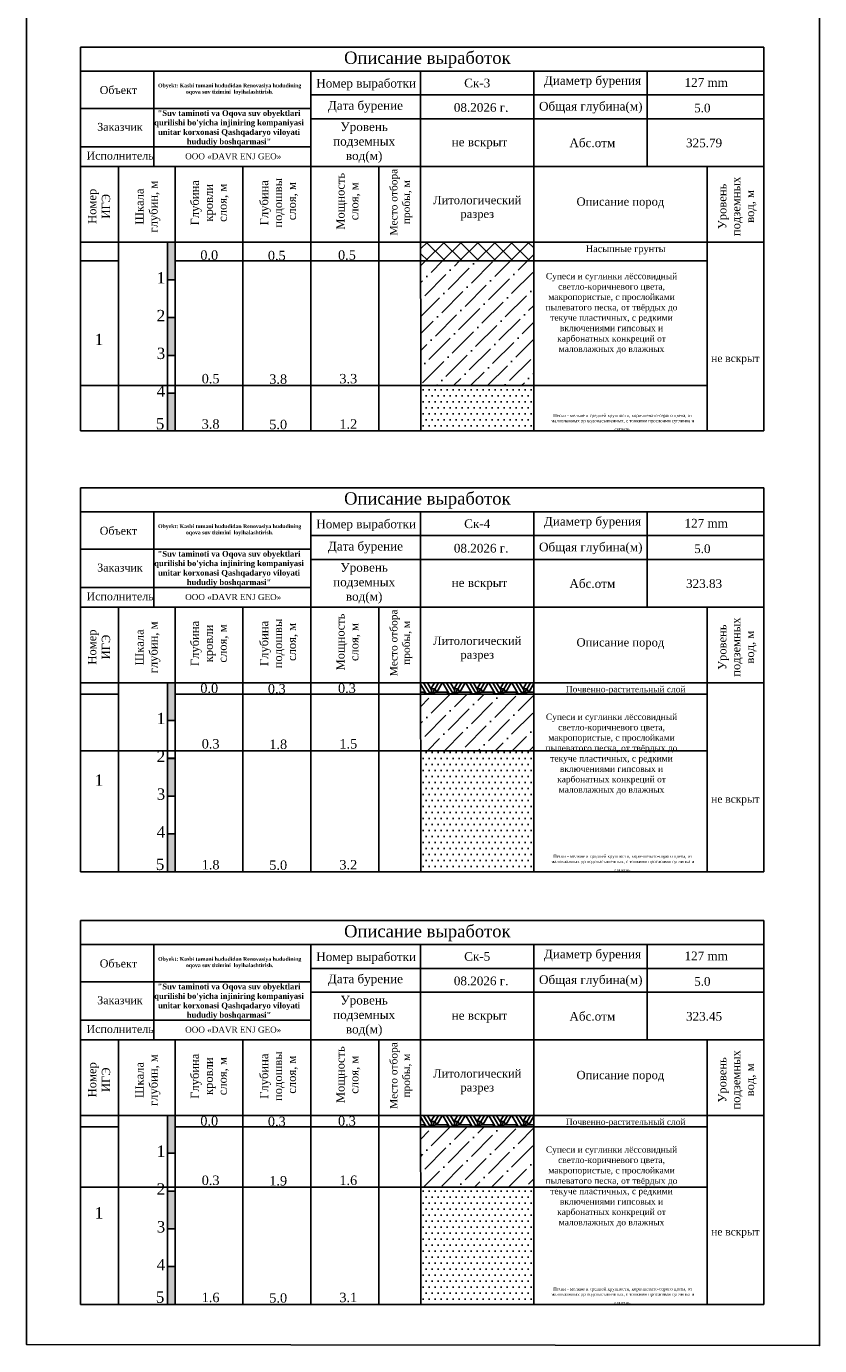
# Model space of a CAD drawing. Header units: metres. Extents: x 707528 to 709248, y 4308395 to 4311045.
# Tile 53 of 104: x 709038 to 709248, y 4308558 to 4308907. Entities that reach past the tile are written whole.
import ezdxf

# ---------------------------------------------------------------- set-up
doc = ezdxf.new("R2010")
doc.units = ezdxf.units.M
doc.header["$LTSCALE"] = 0.5
for name, color, linetype in [('(002) Рамка', 7, 'Continuous'), ('(025) Дорога', 7, 'Continuous'), ('eng geologiya', 7, 'Continuous')]:
    doc.layers.add(name, color=color, linetype=linetype)
doc.styles.get("Standard").update_dxf_attribs({"font": 'txt.shx'})

msp = doc.modelspace()

# ---------------------------------------------------------------- hatches: boundary and pattern name
for points in [[(709076.87, 4308850.19), (709074.87, 4308850.19), (709074.87, 4308840.19), (709076.87, 4308840.19)], [(709074.87, 4308820.19), (709076.87, 4308820.19), (709076.87, 4308830.19), (709074.87, 4308830.19)], [(709076.87, 4308810.19), (709074.87, 4308810.19), (709074.87, 4308800.19), (709076.87, 4308800.19)], [(709076.87, 4308733.57), (709074.87, 4308733.57), (709074.87, 4308723.57), (709076.87, 4308723.57)], [(709074.87, 4308703.57), (709076.87, 4308703.57), (709076.87, 4308713.57), (709074.87, 4308713.57)], [(709076.87, 4308693.57), (709074.87, 4308693.57), (709074.87, 4308683.57), (709076.87, 4308683.57)], [(709076.87, 4308619.07), (709074.87, 4308619.07), (709074.87, 4308609.07), (709076.87, 4308609.07)], [(709074.87, 4308589.07), (709076.87, 4308589.07), (709076.87, 4308599.07), (709074.87, 4308599.07)], [(709076.87, 4308579.07), (709074.87, 4308579.07), (709074.87, 4308569.07), (709076.87, 4308569.07)]]:
    msp.add_hatch(color=0).paths.add_polyline_path(points)
h = msp.add_hatch()
h.set_pattern_fill('ANSI37', color=256)
h.set_pattern_definition([(45, (86232.5644, -95413.3362), (-2.2450640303, 2.2450640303), []), (135, (86232.5644, -95413.3362), (-2.2450640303, -2.2450640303), [])])
h.paths.add_polyline_path([(709141.88, 4308850.19), (709141.88, 4308845.19), (709171.87, 4308845.19), (709171.87, 4308850.19)])
h = msp.add_hatch()
h.set_pattern_fill('ANSI36', color=256)
h.set_pattern_definition([(45, (86232.5644, -95413.3362), (1.6837980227, 6.1739260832), [7.9375, -1.5875, 0, -1.5875])])
h.paths.add_polyline_path([(709171.87, 4308845.19), (709141.88, 4308845.19), (709141.9, 4308812.19), (709171.87, 4308812.19)])
h = msp.add_hatch()
h.set_pattern_fill('DOTS', color=256)
h.set_pattern_definition([(0, (0, -229.0883), (0.79375, 1.5875), [0, -1.5875])])
h.paths.add_polyline_path([(709171.87, 4308800.19), (709171.87, 4308812.19), (709141.9, 4308812.19), (709141.91, 4308800.19)])
h = msp.add_hatch()
h.set_pattern_fill('ESCHER', color=256, scale=0.2)
h.paths.add_polyline_path([(709171.87, 4308733.57), (709141.88, 4308733.57), (709141.88, 4308730.57), (709171.87, 4308730.57)])
h = msp.add_hatch()
h.set_pattern_fill('ANSI36', color=256)
h.set_pattern_definition([(45, (86232.5644, -95529.9546), (1.6837980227, 6.1739260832), [7.9375, -1.5875, 0, -1.5875])])
h.paths.add_polyline_path([(709141.89, 4308715.57), (709171.87, 4308715.57), (709171.87, 4308730.57), (709141.88, 4308730.57)])
h = msp.add_hatch()
h.set_pattern_fill('DOTS', color=256)
h.set_pattern_definition([(0, (0, -345.7067), (0.79375, 1.5875), [0, -1.5875])])
h.paths.add_polyline_path([(709171.87, 4308683.57), (709171.87, 4308715.57), (709141.89, 4308715.57), (709141.91, 4308683.57)])
h = msp.add_hatch()
h.set_pattern_fill('ESCHER', color=256, scale=0.2)
h.set_pattern_definition([(60, (0, -114.5), (-6.0959999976, -1.4e-09), [5.588, -0.508]), (180, (0, -114.5), (3.048, -5.279290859), [5.588, -0.508]), (300, (0, -114.5), (6.0959999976, -1.4e-09), [5.588, -0.508]), (60, (0.508, -114.5), (-6.0959999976, -1.4e-09), [1.016, -5.08]), (300, (0.508, -114.5), (6.0959999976, -1.4e-09), [1.016, -5.08]), (60, (-0.254, -114.06), (-6.0959999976, -1.4e-09), [1.016, -5.08]), (180, (-0.254, -114.06), (3.048, -5.279290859), [1.016, -5.08]), (300, (-0.254, -114.94), (6.0959999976, -1.4e-09), [1.016, -5.08]), (180, (-0.254, -114.94), (3.048, -5.279290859), [1.016, -5.08]), (60, (-2.032, -114.5), (-6.0959999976, -1.4e-09), [1.016, -5.08]), (300, (-2.032, -114.5), (6.0959999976, -1.4e-09), [1.016, -5.08]), (60, (1.016, -116.2597), (-6.0959999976, -1.4e-09), [1.016, -5.08]), (180, (1.016, -116.2597), (3.048, -5.279290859), [1.016, -5.08]), (300, (1.016, -112.74), (6.0959999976, -1.4e-09), [1.016, -5.08]), (180, (1.016, -112.74), (3.048, -5.279290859), [1.016, -5.08]), (0, (1.016, -113.62), (-3.048, 5.279290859), [3.556, -2.54]), (0, (1.016, -115.38), (-3.048, 5.279290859), [3.556, -2.54]), (120, (0.254, -113.18), (-6.0959999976, 1.4e-09), [3.556, -2.54]), (120, (-1.27, -114.06), (-6.0959999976, 1.4e-09), [3.556, -2.54]), (240, (-1.27, -114.94), (3.0479999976, -5.27929086), [3.556, -2.54]), (240, (0.254, -115.8197), (3.0479999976, -5.27929086), [3.556, -2.54])])
h.paths.add_polyline_path([(709171.87, 4308619.07), (709141.88, 4308619.07), (709141.88, 4308616.07), (709171.87, 4308616.07)])
h = msp.add_hatch()
h.set_pattern_fill('ANSI36', color=256)
h.set_pattern_definition([(45, (86232.5644, -95644.4545), (1.6837980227, 6.1739260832), [7.9375, -1.5875, 0, -1.5875])])
h.paths.add_polyline_path([(709141.89, 4308600.07), (709171.87, 4308600.07), (709171.87, 4308616.07), (709141.88, 4308616.07)])
h = msp.add_hatch()
h.set_pattern_fill('DOTS', color=256)
h.set_pattern_definition([(0, (0, -460.2066), (0.79375, 1.5875), [0, -1.5875])])
h.paths.add_polyline_path([(709171.87, 4308569.07), (709171.87, 4308600.07), (709141.89, 4308600.07), (709141.91, 4308569.07)])

# ---------------------------------------------------------------- linework, layer by layer
at = {"layer": '(025) Дорога', "color": 0, "flags": 128}
for points in [[(709051.87, 4308895.43), (709051.87, 4308901.75)], [(709051.87, 4308901.75), (709232.72, 4308901.75)], [(709232.72, 4308882.81), (709232.72, 4308901.75)], [(709051.87, 4308882.81), (709051.87, 4308895.43)], [(709051.87, 4308895.43), (709232.72, 4308895.43)], [(709071.26, 4308870.19), (709071.26, 4308870.19), (709071.26, 4308895.43)], [(709112.87, 4308870.19), (709112.87, 4308870.19), (709112.87, 4308895.43)], [(709141.87, 4308870.19), (709141.87, 4308870.19), (709141.87, 4308895.43)], [(709171.87, 4308870.19), (709171.87, 4308870.19), (709171.87, 4308895.43)], [(709201.87, 4308870.19), (709201.87, 4308870.19), (709201.87, 4308895.43)], [(709112.87, 4308889.12), (709232.72, 4308889.12)], [(709051.87, 4308885.52), (709112.87, 4308885.52)], [(709051.87, 4308870.19), (709051.87, 4308882.81)], [(709112.87, 4308882.81), (709232.72, 4308882.81)], [(709232.72, 4308870.19), (709232.72, 4308882.81)], [(709051.87, 4308875.38), (709112.87, 4308875.38)], [(709051.87, 4308870.19), (709232.72, 4308870.19)], [(709051.88, 4308800.19), (709051.87, 4308870.19)], [(709061.87, 4308870.19), (709061.87, 4308800.19)], [(709076.87, 4308850.19), (709076.87, 4308870.19)], [(709094.87, 4308800.19), (709094.87, 4308870.19)], [(709112.87, 4308800.19), (709112.87, 4308870.19)], [(709130.87, 4308870.19), (709130.87, 4308800.19)], [(709141.87, 4308870.19), (709141.91, 4308800.19)], [(709171.87, 4308870.19), (709171.87, 4308870.19), (709171.87, 4308800.19)], [(709217.72, 4308870.19), (709217.72, 4308800.19)], [(709232.72, 4308870.19), (709232.72, 4308800.19)], [(709051.87, 4308850.19), (709051.87, 4308850.19), (709232.72, 4308850.19)], [(709074.87, 4308800.18), (709074.87, 4308850.19), (709076.87, 4308850.19), (709076.87, 4308800.18)], [(709076.87, 4308850.19), (709079.02, 4308850.19)], [(709051.88, 4308845.19), (709061.87, 4308845.19)], [(709076.87, 4308845.19), (709217.72, 4308845.19)], [(709074.87, 4308800.19), (709074.87, 4308830.18), (709076.87, 4308830.18), (709076.87, 4308800.19)], [(709051.88, 4308812.19), (709217.72, 4308812.19)], [(709051.88, 4308800.19), (709232.73, 4308800.19)], [(709051.87, 4308778.82), (709051.87, 4308785.13)], [(709051.87, 4308785.13), (709232.72, 4308785.13)], [(709232.72, 4308766.19), (709232.72, 4308785.13)], [(709051.87, 4308766.19), (709051.87, 4308778.82)], [(709051.87, 4308778.82), (709232.72, 4308778.82)], [(709071.26, 4308753.57), (709071.26, 4308753.57), (709071.26, 4308778.82)], [(709112.87, 4308753.57), (709112.87, 4308753.57), (709112.87, 4308778.82)], [(709141.87, 4308753.57), (709141.87, 4308753.57), (709141.87, 4308778.82)], [(709171.87, 4308753.57), (709171.87, 4308753.57), (709171.87, 4308778.82)], [(709201.87, 4308753.57), (709201.87, 4308753.57), (709201.87, 4308778.82)], [(709112.87, 4308772.5), (709232.72, 4308772.5)], [(709051.87, 4308768.9), (709112.87, 4308768.9)], [(709051.87, 4308753.57), (709051.87, 4308766.19)], [(709112.87, 4308766.19), (709232.72, 4308766.19)], [(709232.72, 4308753.57), (709232.72, 4308766.19)], [(709051.87, 4308758.77), (709112.87, 4308758.77)], [(709051.87, 4308753.57), (709232.72, 4308753.57)], [(709051.88, 4308683.57), (709051.87, 4308753.57)], [(709061.87, 4308753.57), (709061.87, 4308683.57)], [(709076.87, 4308733.57), (709076.87, 4308753.57)], [(709094.87, 4308683.57), (709094.87, 4308753.57)], [(709112.87, 4308683.57), (709112.87, 4308753.57)], [(709130.87, 4308753.57), (709130.87, 4308683.57)], [(709141.87, 4308753.57), (709141.91, 4308683.57)], [(709171.87, 4308753.57), (709171.87, 4308753.57), (709171.87, 4308683.57)], [(709217.72, 4308753.57), (709217.72, 4308683.57)], [(709232.72, 4308753.57), (709232.72, 4308683.57)], [(709051.87, 4308733.57), (709051.87, 4308733.57), (709232.72, 4308733.57)], [(709074.87, 4308683.56), (709074.87, 4308733.57), (709076.87, 4308733.57), (709076.87, 4308683.56)], [(709076.87, 4308733.57), (709079.02, 4308733.57)], [(709051.88, 4308730.57), (709061.87, 4308730.57)], [(709076.87, 4308730.57), (709217.72, 4308730.57)], [(709051.88, 4308715.57), (709217.72, 4308715.57)], [(709074.87, 4308683.57), (709074.87, 4308713.56), (709076.87, 4308713.56), (709076.87, 4308683.57)], [(709051.88, 4308683.57), (709232.73, 4308683.57)], [(709051.87, 4308664.32), (709051.87, 4308670.63)], [(709051.87, 4308670.63), (709232.72, 4308670.63)], [(709232.72, 4308651.69), (709232.72, 4308670.63)], [(709051.87, 4308651.69), (709051.87, 4308664.32)], [(709051.87, 4308664.32), (709232.72, 4308664.32)], [(709071.26, 4308639.07), (709071.26, 4308639.07), (709071.26, 4308664.32)], [(709112.87, 4308639.07), (709112.87, 4308639.07), (709112.87, 4308664.32)], [(709141.87, 4308639.07), (709141.87, 4308639.07), (709141.87, 4308664.32)], [(709171.87, 4308639.07), (709171.87, 4308639.07), (709171.87, 4308664.32)], [(709201.87, 4308639.07), (709201.87, 4308639.07), (709201.87, 4308664.32)], [(709112.87, 4308658), (709232.72, 4308658)], [(709051.87, 4308654.4), (709112.87, 4308654.4)], [(709051.87, 4308639.07), (709051.87, 4308651.69)], [(709112.87, 4308651.69), (709232.72, 4308651.69)], [(709232.72, 4308639.07), (709232.72, 4308651.69)], [(709051.87, 4308644.27), (709112.87, 4308644.27)], [(709051.87, 4308639.07), (709232.72, 4308639.07)], [(709051.88, 4308569.07), (709051.87, 4308639.07)], [(709061.87, 4308639.07), (709061.87, 4308569.07)], [(709076.87, 4308619.07), (709076.87, 4308639.07)], [(709094.87, 4308569.07), (709094.87, 4308639.07)], [(709112.87, 4308569.07), (709112.87, 4308639.07)], [(709130.87, 4308639.07), (709130.87, 4308569.07)], [(709141.87, 4308639.07), (709141.91, 4308569.07)], [(709171.87, 4308639.07), (709171.87, 4308639.07), (709171.87, 4308569.07)], [(709217.72, 4308639.07), (709217.72, 4308569.07)], [(709232.72, 4308639.07), (709232.72, 4308569.07)], [(709051.87, 4308619.07), (709051.87, 4308619.07), (709232.72, 4308619.07)], [(709074.87, 4308569.06), (709074.87, 4308619.07), (709076.87, 4308619.07), (709076.87, 4308569.06)], [(709076.87, 4308619.07), (709079.02, 4308619.07)], [(709051.88, 4308616.07), (709061.87, 4308616.07)], [(709076.87, 4308616.07), (709217.72, 4308616.07)], [(709051.88, 4308600.07), (709217.72, 4308600.07)], [(709074.87, 4308569.07), (709074.87, 4308599.06), (709076.87, 4308599.06), (709076.87, 4308569.07)], [(709051.88, 4308569.07), (709232.73, 4308569.07)]]:
    msp.add_lwpolyline(points, dxfattribs=at)
at = {"flags": 128}
msp.add_lwpolyline([(709037.52, 4309179.78), (709247.52, 4309179.78), (709247.52, 4308558.17), (709037.52, 4308558.49), (709037.52, 4309179.78)], dxfattribs=at)
at = {"color": 7}
for points in [[(709061.87, 4308850.19), (709051.88, 4308850.18)], [(709061.87, 4308733.57), (709051.88, 4308733.57)], [(709061.87, 4308619.07), (709051.88, 4308619.07)]]:
    msp.add_lwpolyline(points, dxfattribs=at)
at = {"color": 0}
for points in [[(709074.87, 4308850.19), (709074.87, 4308840.19), (709076.87, 4308840.19)], [(709076.87, 4308850.19), (709076.87, 4308847.19)], [(709217.72, 4308846.19), (709217.72, 4308849.19)], [(709074.87, 4308840.19), (709076.87, 4308840.19)], [(709074.87, 4308830.19), (709076.87, 4308830.19)], [(709074.87, 4308830.19), (709076.87, 4308830.19)], [(709074.87, 4308820.19), (709076.87, 4308820.19)], [(709074.87, 4308820.19), (709076.87, 4308820.19)], [(709074.87, 4308810.19), (709076.87, 4308810.19)], [(709074.87, 4308810.19), (709076.87, 4308810.19)], [(709074.87, 4308800.19), (709076.87, 4308800.19)], [(709074.87, 4308800.19), (709076.87, 4308800.19)], [(709074.87, 4308800.19), (709076.87, 4308800.19)], [(709074.87, 4308733.57), (709074.87, 4308723.57), (709076.87, 4308723.57)], [(709076.87, 4308733.57), (709076.87, 4308730.57)], [(709217.72, 4308729.57), (709217.72, 4308732.57)], [(709074.87, 4308723.57), (709076.87, 4308723.57)], [(709074.87, 4308713.57), (709076.87, 4308713.57)], [(709074.87, 4308713.57), (709076.87, 4308713.57)], [(709074.87, 4308703.57), (709076.87, 4308703.57)], [(709074.87, 4308703.57), (709076.87, 4308703.57)], [(709074.87, 4308693.57), (709076.87, 4308693.57)], [(709074.87, 4308693.57), (709076.87, 4308693.57)], [(709074.87, 4308683.57), (709076.87, 4308683.57)], [(709074.87, 4308683.57), (709076.87, 4308683.57)], [(709074.87, 4308683.57), (709076.87, 4308683.57)], [(709074.87, 4308619.07), (709074.87, 4308609.07), (709076.87, 4308609.07)], [(709076.87, 4308619.07), (709076.87, 4308616.07)], [(709217.72, 4308615.07), (709217.72, 4308618.07)], [(709074.87, 4308609.07), (709076.87, 4308609.07)], [(709074.87, 4308599.07), (709076.87, 4308599.07)], [(709074.87, 4308599.07), (709076.87, 4308599.07)], [(709074.87, 4308589.07), (709076.87, 4308589.07)], [(709074.87, 4308589.07), (709076.87, 4308589.07)], [(709074.87, 4308579.07), (709076.87, 4308579.07)], [(709074.87, 4308579.07), (709076.87, 4308579.07)], [(709074.87, 4308569.07), (709076.87, 4308569.07)], [(709074.87, 4308569.07), (709076.87, 4308569.07)], [(709074.87, 4308569.07), (709076.87, 4308569.07)]]:
    msp.add_lwpolyline(points, dxfattribs=at)

# ---------------------------------------------------------------- texts
at = {"layer": '(002) Рамка', "color": 0, "char_height": 2.2, "width": 19.9345, "attachment_point": 2, "rotation": 90}
for insert in [(709220.64, 4308859.61), (709220.64, 4308742.99), (709220.64, 4308628.49)]:
    msp.add_mtext('{\\fTimes New Roman|b0|i0|c204|p18;Уровень \\Pподземных\\Pвод, м}', dxfattribs=dict(at, insert=insert))
at = {"layer": '(002) Рамка', "color": 0, "attachment_point": 2}
for s, insert, char_height, width in [('{\\fTimes New Roman|b0|i0|c204|p18;Описание пород}', (709194.78, 4308861.99), 2.2, 39.3394), ('{\\fTimes New Roman|b0|i0|c204|p18;0.0}', (709085.93, 4308847.99), 2.5, 5.7362), ('{\\fTimes New Roman|b0|i0|c0|p18;0.5}', (709103.82, 4308847.86), 2.5, 6.7011), ('{\\fTimes New Roman|b0|i0|c204|p18;1}', (709073.15, 4308842.23), 3, 3.5533), ('{\\fTimes New Roman|b0|i0|c0|p18;2}', (709073.15, 4308832.23), 3, 3.5533), ('{\\fTimes New Roman|b0|i0|c204|p18;1}', (709056.74, 4308825.92), 3, 3.5533), ('{\\fTimes New Roman|b0|i0|c0|p18;3}', (709073.15, 4308822.23), 3, 3.5533), ('{\\fTimes New Roman|b0|i0|c0|p18;0.5}', (709086.3, 4308815.29), 2.5, 5.7362), ('{\\fTimes New Roman|b0|i0|c0|p18;3.8}', (709104.19, 4308815.16), 2.5, 6.7011), ('{\\fTimes New Roman|b0|i0|c0|p18;4}', (709073.15, 4308812.23), 3, 3.5533), ('{\\fTimes New Roman|b0|i0|c0|p18;5}', (709072.92, 4308803.63), 3, 3.5533), ('{\\fTimes New Roman|b0|i0|c0|p18;3.8}', (709086.3, 4308803.29), 2.5, 5.7362), ('{\\fTimes New Roman|b0|i0|c0|p18;5.0}', (709104.19, 4308803.16), 2.5, 6.7011), ('{\\fTimes New Roman|b0|i0|c204|p18;Описание пород}', (709194.78, 4308745.37), 2.2, 39.3394), ('{\\fTimes New Roman|b0|i0|c204|p18;0.0}', (709085.93, 4308733.37), 2.5, 5.7362), ('{\\fTimes New Roman|b0|i0|c0|p18;0.3}', (709103.82, 4308733.24), 2.5, 6.7011), ('{\\fTimes New Roman|b0|i0|c204|p18;1}', (709073.15, 4308725.61), 3, 3.5533), ('{\\fTimes New Roman|b0|i0|c0|p18;0.3}', (709086.3, 4308718.67), 2.5, 5.7362), ('{\\fTimes New Roman|b0|i0|c0|p18;1.8}', (709104.19, 4308718.54), 2.5, 6.7011), ('{\\fTimes New Roman|b0|i0|c0|p18;2}', (709073.15, 4308715.61), 3, 3.5533), ('{\\fTimes New Roman|b0|i0|c204|p18;1}', (709056.74, 4308709.3), 3, 3.5533), ('{\\fTimes New Roman|b0|i0|c0|p18;3}', (709073.15, 4308705.61), 3, 3.5533), ('{\\fTimes New Roman|b0|i0|c0|p18;4}', (709073.15, 4308695.61), 3, 3.5533), ('{\\fTimes New Roman|b0|i0|c0|p18;5}', (709072.92, 4308687.01), 3, 3.5533), ('{\\fTimes New Roman|b0|i0|c0|p18;1.8}', (709086.3, 4308686.67), 2.5, 5.7362), ('{\\fTimes New Roman|b0|i0|c0|p18;5.0}', (709104.19, 4308686.54), 2.5, 6.7011), ('{\\fTimes New Roman|b0|i0|c204|p18;Описание пород}', (709194.78, 4308630.87), 2.2, 39.3394), ('{\\fTimes New Roman|b0|i0|c204|p18;0.0}', (709085.93, 4308618.87), 2.5, 5.7362), ('{\\fTimes New Roman|b0|i0|c0|p18;0.3}', (709103.82, 4308618.74), 2.5, 6.7011), ('{\\fTimes New Roman|b0|i0|c204|p18;1}', (709073.15, 4308611.11), 3, 3.5533), ('{\\fTimes New Roman|b0|i0|c0|p18;0.3}', (709086.3, 4308603.17), 2.5, 5.7362), ('{\\fTimes New Roman|b0|i0|c0|p18;1.9}', (709104.19, 4308603.04), 2.5, 6.7011), ('{\\fTimes New Roman|b0|i0|c0|p18;2}', (709073.15, 4308601.11), 3, 3.5533), ('{\\fTimes New Roman|b0|i0|c204|p18;1}', (709056.74, 4308594.8), 3, 3.5533), ('{\\fTimes New Roman|b0|i0|c0|p18;3}', (709073.15, 4308591.11), 3, 3.5533), ('{\\fTimes New Roman|b0|i0|c0|p18;4}', (709073.15, 4308581.11), 3, 3.5533), ('{\\fTimes New Roman|b0|i0|c0|p18;5}', (709072.92, 4308572.51), 3, 3.5533), ('{\\fTimes New Roman|b0|i0|c0|p18;1.6}', (709086.3, 4308572.17), 2.5, 5.7362), ('{\\fTimes New Roman|b0|i0|c0|p18;5.0}', (709104.19, 4308572.04), 2.5, 6.7011)]:
    msp.add_mtext(s, dxfattribs=dict(at, insert=insert, char_height=char_height, width=width))
at = {"layer": '(025) Дорога', "color": 0}
for s, insert, char_height, width, attachment_point in [('{\\fTimes New Roman|b0|i0|c204|p18;Описание выработок}', (709121.63, 4308900.59), 3.2557, 56.6182, 1), ('{\\fTimes New Roman|b0|i0|c204|p18;Литологический\\Pразрез}', (709156.88, 4308862.4), 2.2, 5.7362, 2), ('{\\fTimes New Roman|b0|i0|c0|p18;0.5}', (709122.38, 4308847.99), 2.5, 6.3194, 2), ('{\\fTimes New Roman|b0|i0|c204|p18;\\C5;не вскрыт}', (709225.24, 4308820.44), 2, 18.2256, 2), ('{\\fTimes New Roman|b0|i0|c0|p18;3.3}', (709122.75, 4308815.29), 2.5, 6.3194, 2), ('{\\fTimes New Roman|b0|i0|c0|p18;1.2}', (709122.75, 4308803.29), 2.5, 6.3194, 2), ('{\\fTimes New Roman|b0|i0|c204|p18;Описание выработок}', (709121.63, 4308783.97), 3.2557, 56.6182, 1), ('{\\fTimes New Roman|b0|i0|c204|p18;Литологический\\Pразрез}', (709156.88, 4308745.78), 2.2, 5.7362, 2), ('{\\fTimes New Roman|b0|i0|c0|p18;0.3}', (709122.38, 4308733.37), 2.5, 6.3194, 2), ('{\\fTimes New Roman|b0|i0|c0|p18;1.5}', (709122.75, 4308718.67), 2.5, 6.3194, 2), ('{\\fTimes New Roman|b0|i0|c204|p18;\\C5;не вскрыт}', (709225.24, 4308703.82), 2, 18.2256, 2), ('{\\fTimes New Roman|b0|i0|c0|p18;3.2}', (709122.75, 4308686.67), 2.5, 6.3194, 2), ('{\\fTimes New Roman|b0|i0|c204|p18;Описание выработок}', (709121.63, 4308669.47), 3.2557, 56.6182, 1), ('{\\fTimes New Roman|b0|i0|c204|p18;Литологический\\Pразрез}', (709156.88, 4308631.28), 2.2, 5.7362, 2), ('{\\fTimes New Roman|b0|i0|c0|p18;0.3}', (709122.38, 4308618.87), 2.5, 6.3194, 2), ('{\\fTimes New Roman|b0|i0|c0|p18;1.6}', (709122.75, 4308603.17), 2.5, 6.3194, 2), ('{\\fTimes New Roman|b0|i0|c204|p18;\\C5;не вскрыт}', (709225.24, 4308589.32), 2, 18.2256, 2), ('{\\fTimes New Roman|b0|i0|c0|p18;3.1}', (709122.75, 4308572.17), 2.5, 6.3194, 2)]:
    msp.add_mtext(s, dxfattribs=dict(at, insert=insert, char_height=char_height, width=width, attachment_point=attachment_point))
at = {"layer": '(025) Дорога', "color": 0, "rotation": 90}
for s, insert, char_height, width, attachment_point in [('{\\fTimes New Roman|b0|i0|c204|p18;Глубина подошвы\\P слоя, м}', (709099.34, 4308860.58), 2.2, 15.5308, 2), ('{\\fTimes New Roman|b0|i0|c204|p18;Мощность слоя, м}', (709119.55, 4308860.97), 2.2, 15.5308, 2), ('{\\fTimes New Roman|b0|i0|c204|p18;Место oтбора\\Pпробы, м}', (709136.75, 4308860.73), 2, 19.31, 5), ('\\pi-6,l6,t6;{\\fTimes New Roman|b0|i0|c204|p18;Номер\\fTimes New Roman|b0|i0|c0|p18;\\P\\fTimes New Roman|b0|i0|c204|p18;ИГЭ}', (709053.82, 4308859.64), 2.2, 15.5308, 2), ('\\pi-6.6,l6.6,t6.6;{\\fTimes New Roman|b0|i0|c204|p18;Шкала \\Pглубин, м}', (709066.38, 4308859.55), 2.2, 15.5308, 2), ('{\\fTimes New Roman|b0|i0|c204|p18;Глубина кровли слоя, м}', (709081.02, 4308860.57), 2.2, 15.5308, 2), ('{\\fTimes New Roman|b0|i0|c204|p18;Мощность слоя, м}', (709119.55, 4308744.35), 2.2, 15.5308, 2), ('{\\fTimes New Roman|b0|i0|c204|p18;Место oтбора\\Pпробы, м}', (709136.75, 4308744.12), 2, 19.31, 5), ('\\pi-6.6,l6.6,t6.6;{\\fTimes New Roman|b0|i0|c204|p18;Шкала \\Pглубин, м}', (709066.38, 4308742.93), 2.2, 15.5308, 2), ('{\\fTimes New Roman|b0|i0|c204|p18;Глубина кровли слоя, м}', (709081.02, 4308743.95), 2.2, 15.5308, 2), ('{\\fTimes New Roman|b0|i0|c204|p18;Глубина подошвы\\P слоя, м}', (709099.34, 4308743.96), 2.2, 15.5308, 2), ('\\pi-6,l6,t6;{\\fTimes New Roman|b0|i0|c204|p18;Номер\\fTimes New Roman|b0|i0|c0|p18;\\P\\fTimes New Roman|b0|i0|c204|p18;ИГЭ}', (709053.82, 4308743.02), 2.2, 15.5308, 2), ('{\\fTimes New Roman|b0|i0|c204|p18;Мощность слоя, м}', (709119.55, 4308629.85), 2.2, 15.5308, 2), ('{\\fTimes New Roman|b0|i0|c204|p18;Место oтбора\\Pпробы, м}', (709136.75, 4308629.62), 2, 19.31, 5), ('\\pi-6,l6,t6;{\\fTimes New Roman|b0|i0|c204|p18;Номер\\fTimes New Roman|b0|i0|c0|p18;\\P\\fTimes New Roman|b0|i0|c204|p18;ИГЭ}', (709053.82, 4308628.52), 2.2, 15.5308, 2), ('\\pi-6.6,l6.6,t6.6;{\\fTimes New Roman|b0|i0|c204|p18;Шкала \\Pглубин, м}', (709066.38, 4308628.43), 2.2, 15.5308, 2), ('{\\fTimes New Roman|b0|i0|c204|p18;Глубина кровли слоя, м}', (709081.02, 4308629.45), 2.2, 15.5308, 2), ('{\\fTimes New Roman|b0|i0|c204|p18;Глубина подошвы\\P слоя, м}', (709099.34, 4308629.46), 2.2, 15.5308, 2)]:
    msp.add_mtext(s, dxfattribs=dict(at, insert=insert, char_height=char_height, width=width, attachment_point=attachment_point))
at = {"color": 7, "char_height": 1.8, "attachment_point": 2}
for s, insert, width in [('\\pxr-0.15833,sm1.15;{\\fTimes New Roman|b0|i0|c204|p18;\\C256;Насыпные грунты\\fTimes New Roman|b1|i0|c204|p18; \\fTimes New Roman|b0|i0|c204|p18; }', (709196.03, 4308849.32), 36.5675), ('{\\fTimes New Roman|b0|i0|c204|p18;\\H0.91667x;\\C256;Супеси и суглинки лёссовидный светло-коричневого цвета, макропористые, с прослойками пылеватого песка, от твёрдых до текуче пластичных, с редкими включениями гипсовых и карбонатных конкреций от маловлажных до влажных}', (709192.43, 4308842), 41.115), ('{\\fTimes New Roman|b0|i0|c204|p18;\\H0.46667x;\\C256;Пески - мелкие и средней крупности, коричневато-серого цвета, от маловлажных до водонасышенных, с тонкими прослоями суглинка и супеси\\H1.96429x;.}', (709195.39, 4308804.71), 41.115), ('\\pxr-0.15833,sm1.15;{\\fTimes New Roman|b0|i0|c204|p18;\\H0.91667x;\\C256;Почвенно-растительный слой\\fTimes New Roman|b1|i0|c204|p18;\\H1.09091x; \\fTimes New Roman|b0|i0|c204|p18; }', (709196.03, 4308732.7), 36.5675), ('{\\fTimes New Roman|b0|i0|c204|p18;\\H0.91667x;\\C256;Супеси и суглинки лёссовидный светло-коричневого цвета, макропористые, с прослойками пылеватого песка, от твёрдых до текуче пластичных, с редкими включениями гипсовых и карбонатных конкреций от маловлажных до влажных}', (709192.43, 4308725.38), 41.115), ('{\\fTimes New Roman|b0|i0|c204|p18;\\H0.46667x;\\C256;Пески - мелкие и средней крупности, коричневато-серого цвета, от маловлажных до водонасышенных, с тонкими прослоями суглинка и супеси\\H1.96429x;.}', (709195.39, 4308688.09), 41.115), ('\\pxr-0.15833,sm1.15;{\\fTimes New Roman|b0|i0|c204|p18;\\H0.91667x;\\C256;Почвенно-растительный слой\\fTimes New Roman|b1|i0|c204|p18;\\H1.09091x; \\fTimes New Roman|b0|i0|c204|p18; }', (709196.03, 4308618.2), 36.5675), ('{\\fTimes New Roman|b0|i0|c204|p18;\\H0.91667x;\\C256;Супеси и суглинки лёссовидный светло-коричневого цвета, макропористые, с прослойками пылеватого песка, от твёрдых до текуче пластичных, с редкими включениями гипсовых и карбонатных конкреций от маловлажных до влажных}', (709192.43, 4308610.88), 41.115), ('{\\fTimes New Roman|b0|i0|c204|p18;\\H0.46667x;\\C256;Пески - мелкие и средней крупности, коричневато-серого цвета, от маловлажных до водонасышенных, с тонкими прослоями суглинка и супеси\\H1.96429x;.}', (709195.39, 4308573.59), 41.115)]:
    msp.add_mtext(s, dxfattribs=dict(at, insert=insert, width=width))
at = {"layer": 'eng geologiya', "color": 0, "attachment_point": 5}
for s, insert, char_height, width in [('{\\fTimes New Roman|b0|i0|c204|p18;Объект}', (709061.88, 4308890.4), 2.1, 38.4665), ('\\pxl-1.18353;{\\fTimes New Roman|b1|i0|c0|p18;\\C256;Obyekt: Kasbi tumani hududidan Renovasiya hududining oqova suv tizimini  loyihalashtirish.}', (709091.93, 4308890.61), 1, 40.1819), ('{\\fTimes New Roman|b0|i0|c204|p18;Номер выработки}', (709127.48, 4308891.83), 2.3, 38.4665), ('{\\fTimes New Roman|b0|i0|c204|p18;\\C256;Ск-\\fTimes New Roman|b0|i0|c0|p18;3}', (709156.88, 4308892.25), 2.3, 59.5879), ('{\\fTimes New Roman|b0|i0|c204|p18;Диаметр бурения }', (709187.39, 4308892.53), 2.3, 38.4665), ('{\\fTimes New Roman|b0|i0|c186|p18;1\\fTimes New Roman|b0|i0|c204|p18;27\\fTimes New Roman|b0|i0|c186|p18; mm}', (709217.5, 4308892.4), 2.3, 38.4665), ('{\\fTimes New Roman|b1|i0|c0|p18;\\C250;\\c3355443;"Suv taminoti va Oqova suv obyektlari qurilishi bo\'yicha injiniring kompaniyasi unitar korxonasi Qashqadaryo viloyati hududiy boshqarmasi" }', (709091.17, 4308880.3), 1.5, 41.5763), ('{\\fTimes New Roman|b0|i0|c204|p18;Дата бурение}', (709127.28, 4308885.95), 2.3, 38.4665), ('{\\fTimes New Roman|b0|i0|c186|p18; \\fTimes New Roman|b0|i0|c204|p18;0\\fTimes New Roman|b0|i0|c0|p18;8\\fTimes New Roman|b0|i0|c204|p18;.202\\fTimes New Roman|b0|i0|c0|p18;6\\fTimes New Roman|b0|i0|c186|p18; \\fTimes New Roman|b0|i0|c204|p18;г\\fTimes New Roman|b0|i0|c186|p18;.}', (709157.48, 4308885.77), 2.3, 38.4665), ('{\\fTimes New Roman|b0|i0|c204|p18;Общая глубина(м)} ', (709186.93, 4308885.74), 2.3, 38.4665), ('{\\fTimes New Roman|b0|i0|c0|p18;5.0}', (709216.47, 4308885.63), 2.3, 38.4665), ('{\\fTimes New Roman|b0|i0|c204|p18;Заказчик}', (709062.3, 4308880.65), 2.1, 38.4665), ('{\\fTimes New Roman|b0|i0|c204|p18;Уровень \\Pподземных\\Pвод(м) }', (709126.94, 4308876.49), 2.3, 38.4665), ('{\\fTimes New Roman|b0|i0|c204|p18;Абс.отм}', (709187.35, 4308876.41), 2.3, 38.4665), ('{\\fTimes New Roman|b0|i0|c0|p18;\\C256;325.79}', (709216.93, 4308876.39), 2.3, 38.4665), ('{\\fTimes New Roman|b0|i0|c204|p18;Исполнитель}', (709062.34, 4308873.04), 2.1, 38.4665), ('{\\fTimes New Roman|b0|i0|c204|p18;\\C256;не вскрыт}', (709157.48, 4308876.29), 2.3, 38.4665), ('{\\fTimes New Roman|b0|i0|c204|p18;\\C256;ООО «\\fTimes New Roman|b0|i0|c0|p18;DAVR ENJ GEO\\fTimes New Roman|b0|i0|c204|p18;»}', (709092.28, 4308872.86), 1.6, 41.3961), ('{\\fTimes New Roman|b0|i0|c204|p18;Номер выработки}', (709127.48, 4308775.21), 2.3, 38.4665), ('{\\fTimes New Roman|b0|i0|c204|p18;\\C256;Ск-\\fTimes New Roman|b0|i0|c0|p18;4}', (709156.88, 4308775.63), 2.3, 59.5879), ('{\\fTimes New Roman|b0|i0|c204|p18;Диаметр бурения }', (709187.39, 4308775.91), 2.3, 38.4665), ('{\\fTimes New Roman|b0|i0|c186|p18;1\\fTimes New Roman|b0|i0|c204|p18;27\\fTimes New Roman|b0|i0|c186|p18; mm}', (709217.5, 4308775.79), 2.3, 38.4665), ('{\\fTimes New Roman|b0|i0|c204|p18;Объект}', (709061.88, 4308773.78), 2.1, 38.4665), ('\\pxl-1.18353;{\\fTimes New Roman|b1|i0|c0|p18;\\C256;Obyekt: Kasbi tumani hududidan Renovasiya hududining oqova suv tizimini  loyihalashtirish.}', (709091.93, 4308773.99), 1, 40.1819), ('{\\fTimes New Roman|b0|i0|c204|p18;Дата бурение}', (709127.28, 4308769.33), 2.3, 38.4665), ('{\\fTimes New Roman|b0|i0|c186|p18; \\fTimes New Roman|b0|i0|c204|p18;0\\fTimes New Roman|b0|i0|c0|p18;8\\fTimes New Roman|b0|i0|c204|p18;.202\\fTimes New Roman|b0|i0|c0|p18;6\\fTimes New Roman|b0|i0|c186|p18; \\fTimes New Roman|b0|i0|c204|p18;г\\fTimes New Roman|b0|i0|c186|p18;.}', (709157.48, 4308769.15), 2.3, 38.4665), ('{\\fTimes New Roman|b0|i0|c204|p18;Общая глубина(м)} ', (709186.93, 4308769.12), 2.3, 38.4665), ('{\\fTimes New Roman|b0|i0|c0|p18;5.0}', (709216.47, 4308769.01), 2.3, 38.4665), ('{\\fTimes New Roman|b1|i0|c0|p18;\\C250;\\c3355443;"Suv taminoti va Oqova suv obyektlari qurilishi bo\'yicha injiniring kompaniyasi unitar korxonasi Qashqadaryo viloyati hududiy boshqarmasi" }', (709091.17, 4308763.68), 1.5, 41.5763), ('{\\fTimes New Roman|b0|i0|c204|p18;Заказчик}', (709062.3, 4308764.03), 2.1, 38.4665), ('{\\fTimes New Roman|b0|i0|c204|p18;Уровень \\Pподземных\\Pвод(м) }', (709126.94, 4308759.87), 2.3, 38.4665), ('{\\fTimes New Roman|b0|i0|c204|p18;\\C256;не вскрыт}', (709157.48, 4308759.68), 2.3, 38.4665), ('{\\fTimes New Roman|b0|i0|c204|p18;Абс.отм}', (709187.35, 4308759.79), 2.3, 38.4665), ('{\\fTimes New Roman|b0|i0|c0|p18;\\C256;323.83}', (709216.93, 4308759.78), 2.3, 38.4665), ('{\\fTimes New Roman|b0|i0|c204|p18;Исполнитель}', (709062.34, 4308756.43), 2.1, 38.4665), ('{\\fTimes New Roman|b0|i0|c204|p18;\\C256;ООО «\\fTimes New Roman|b0|i0|c0|p18;DAVR ENJ GEO\\fTimes New Roman|b0|i0|c204|p18;»}', (709092.28, 4308756.24), 1.6, 41.3961), ('{\\fTimes New Roman|b0|i0|c204|p18;Номер выработки}', (709127.48, 4308660.71), 2.3, 38.4665), ('{\\fTimes New Roman|b0|i0|c204|p18;\\C256;Ск-\\fTimes New Roman|b0|i0|c0|p18;5}', (709156.88, 4308661.13), 2.3, 59.5879), ('{\\fTimes New Roman|b0|i0|c204|p18;Диаметр бурения }', (709187.39, 4308661.41), 2.3, 38.4665), ('{\\fTimes New Roman|b0|i0|c186|p18;1\\fTimes New Roman|b0|i0|c204|p18;27\\fTimes New Roman|b0|i0|c186|p18; mm}', (709217.5, 4308661.29), 2.3, 38.4665), ('{\\fTimes New Roman|b0|i0|c204|p18;Объект}', (709061.88, 4308659.28), 2.1, 38.4665), ('\\pxl-1.18353;{\\fTimes New Roman|b1|i0|c0|p18;\\C256;Obyekt: Kasbi tumani hududidan Renovasiya hududining oqova suv tizimini  loyihalashtirish.}', (709091.93, 4308659.49), 1, 40.1819), ('{\\fTimes New Roman|b0|i0|c204|p18;Дата бурение}', (709127.28, 4308654.84), 2.3, 38.4665), ('{\\fTimes New Roman|b0|i0|c186|p18; \\fTimes New Roman|b0|i0|c204|p18;0\\fTimes New Roman|b0|i0|c0|p18;8\\fTimes New Roman|b0|i0|c204|p18;.202\\fTimes New Roman|b0|i0|c0|p18;6\\fTimes New Roman|b0|i0|c186|p18; \\fTimes New Roman|b0|i0|c204|p18;г\\fTimes New Roman|b0|i0|c186|p18;.}', (709157.48, 4308654.65), 2.3, 38.4665), ('{\\fTimes New Roman|b0|i0|c204|p18;Общая глубина(м)} ', (709186.93, 4308654.62), 2.3, 38.4665), ('{\\fTimes New Roman|b0|i0|c0|p18;5.0}', (709216.47, 4308654.51), 2.3, 38.4665), ('{\\fTimes New Roman|b0|i0|c204|p18;Заказчик}', (709062.3, 4308649.53), 2.1, 38.4665), ('{\\fTimes New Roman|b1|i0|c0|p18;\\C250;\\c3355443;"Suv taminoti va Oqova suv obyektlari qurilishi bo\'yicha injiniring kompaniyasi unitar korxonasi Qashqadaryo viloyati hududiy boshqarmasi" }', (709091.17, 4308649.18), 1.5, 41.5763), ('{\\fTimes New Roman|b0|i0|c204|p18;Уровень \\Pподземных\\Pвод(м) }', (709126.94, 4308645.37), 2.3, 38.4665), ('{\\fTimes New Roman|b0|i0|c204|p18;\\C256;не вскрыт}', (709157.48, 4308645.18), 2.3, 38.4665), ('{\\fTimes New Roman|b0|i0|c204|p18;Абс.отм}', (709187.35, 4308645.29), 2.3, 38.4665), ('{\\fTimes New Roman|b0|i0|c0|p18;\\C256;323.45}', (709216.93, 4308645.28), 2.3, 38.4665), ('{\\fTimes New Roman|b0|i0|c204|p18;Исполнитель}', (709062.34, 4308641.93), 2.1, 38.4665), ('{\\fTimes New Roman|b0|i0|c204|p18;\\C256;ООО «\\fTimes New Roman|b0|i0|c0|p18;DAVR ENJ GEO\\fTimes New Roman|b0|i0|c204|p18;»}', (709092.28, 4308641.74), 1.6, 41.3961)]:
    msp.add_mtext(s, dxfattribs=dict(at, insert=insert, char_height=char_height, width=width))

doc.saveas('drawing.dxf')
